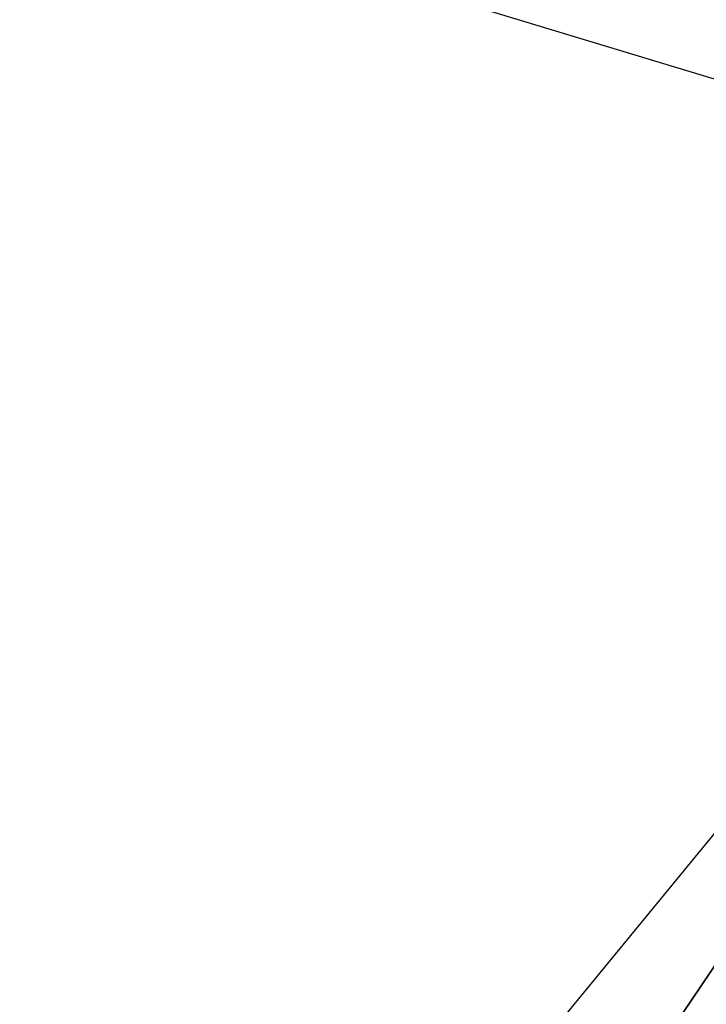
# Model space of a CAD drawing. Header units: millimetres. Extents: x -968 to -566, y -50 to 353.
# Tile 217 of 256: x -835.32555 to -835.3199, y 72.14526 to 72.15335. Entities that reach past the tile are written whole.
import ezdxf

# ---------------------------------------------------------------- set-up
doc = ezdxf.new("R2010")
doc.units = ezdxf.units.MM
doc.header["$LTSCALE"] = 25.4
doc.layers.get('0').update_dxf_attribs({"true_color": 0xff5454})

# ---------------------------------------------------------------- blocks, each defined once
blk = doc.blocks.new('WAVE-S-8860-8858-8861.STL')
at = {"color": 0}
mesh = blk.add_polyface(dxfattribs=at)
corners = [(140.1854858, 130.6278381, 12.6973534), (133.9774628, 124.2088165, 28.3341465), (139.7165985, 130.7700195, 12.5857134), (137.315918, 127.3472443, 20.5715733), (134.4463501, 124.0666504, 28.4457874)]
mesh.append_faces([[corners[k] for k in face] for face in [(0, 1, 2), (1, 3, 4)]], dxfattribs={"vtx0": -1, "color": 0})
mesh.append_faces([[corners[k] for k in face] for face in [(1, 0, 3)]], dxfattribs={"vtx0": -1, "vtx2": -1, "color": 0})
mesh = blk.add_polyface(dxfattribs=at)
corners = [(131.5012817, 119.6898575, 38.3250847), (130.9162292, 119.7641296, 38.1909065), (134.4463501, 124.0666504, 28.4457874)]
mesh.append_faces([[corners[k] for k in face] for face in [(0, 1, 2)]], dxfattribs={"color": 0})
mesh = blk.add_polyface(dxfattribs=at)
corners = [(131.5012817, 119.6898575, 38.3250847), (134.4463501, 124.0666504, 28.4457874), (134.7033691, 124.0540924, 28.5342178)]
mesh.append_faces([[corners[k] for k in face] for face in [(0, 1, 2)]], dxfattribs={"color": 0})
blk = doc.blocks.new('Grupuj#4')
at = {"color": 250, "true_color": 0x262626}
blk.add_blockref('WAVE-S-8860-8858-8861.STL', (-2.1030247, -2.0160079, -11.7919884), dxfattribs=at)

msp = doc.modelspace()

# ---------------------------------------------------------------- block references
at = {"color": 0}
msp.add_blockref('Grupuj#4', (-967.6590898, -49.8990132, 117.6919884), dxfattribs=at)

doc.saveas('drawing.dxf')
